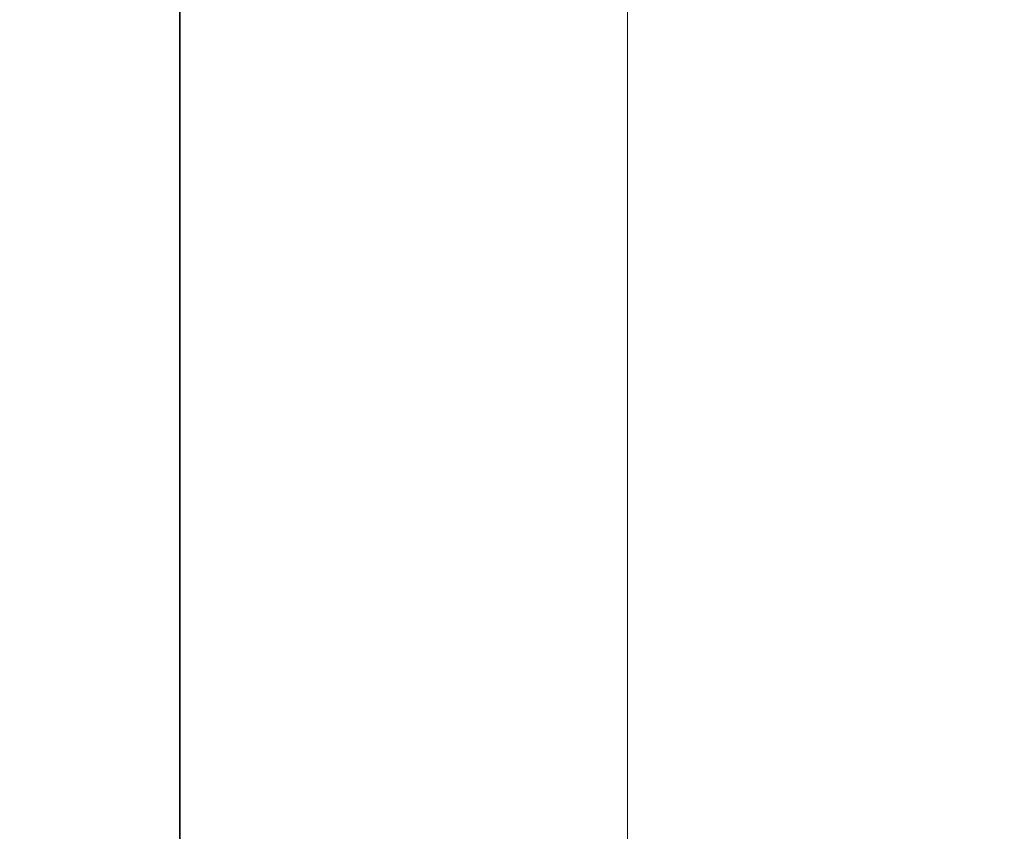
# Model space of a CAD drawing. Header units: millimetres. Extents: x 4 to 1188, y 1 to 840.
# Tile 10 of 197: x 191 to 245, y 330 to 375. Entities that reach past the tile are written whole.
import ezdxf

# ---------------------------------------------------------------- set-up
doc = ezdxf.new("R2010")
doc.units = ezdxf.units.MM
doc.layers.add('1', color=7, linetype='Continuous')
doc.styles.add('Arial Unicode MS', font='Arial Unicode MS')
doc.dimstyles.get("Standard").update_dxf_attribs({"dimtxt": 0.18, "dimasz": 0.18, "dimexe": 0.18, "dimexo": 0.0625, "dimgap": 0.09, "dimtad": 0, "dimtih": 1, "dimtoh": 1, "dimdec": 4, "dimzin": 0, "dimdsep": 46, "dimtxsty": 'Standard', "dimcen": 0.09, "dimadec": 0, "dimazin": 0, "dimtfac": 1, "dimtdec": 4, "dimtofl": 0, "dimtmove": 0, "dimatfit": 3, "dimfxl": 0, "dimtolj": 1, "dimtzin": 0, "dimarcsym": 0})

# ---------------------------------------------------------------- blocks, each defined once
blk = doc.blocks.new('_U15')
at = {"layer": '1', "color": 18, "lineweight": 35}
for p, q in [((245.621, 527.411), (197.849, 527.411)), ((199.849, 527.411), (199.849, 270.312)), ((224.192, 270.312), (197.849, 270.312))]:
    blk.add_line(p, q, dxfattribs=at)
at = {"layer": '1', "color": 18, "lineweight": 70}
for points in [[(199.849, 527.411), (200.625, 523.911), (199.073, 523.911)], [(199.849, 270.312), (199.073, 273.812), (200.625, 273.812)]]:
    blk.add_solid(points, dxfattribs=at)
at = {"layer": '1', "color": 18, "linetype": 'Continuous', "lineweight": 13, "insert": (197.779, 388.304), "char_height": 5, "attachment_point": 7, "rotation": 90, "line_spacing_factor": 1.047437, "style": 'Arial Unicode MS'}
blk.add_mtext('\\fArial Unicode MS|b0|i0;\\W1.0000;{\\H1.21x;(}1800{\\H1.21x;)}', dxfattribs=at)

msp = doc.modelspace()

# ---------------------------------------------------------------- linework, layer by layer
at = {"layer": '1', "color": 154, "linetype": 'Continuous', "lineweight": 13}
msp.add_line((224.4782, 404.5048), (224.4782, 271.3619), dxfattribs=at)

# ---------------------------------------------------------------- dimensions: what is measured, and where the dimension line sits
at = {"layer": '1', "color": 18, "linetype": 'Continuous', "lineweight": 13}
dim = msp.add_linear_dim(base=(199.8493, 270.3119), p1=(268.0068, 527.4114), p2=(235.9068, 270.3119), angle=90, dimstyle='Standard', override={"dimtxt": 5, "dimasz": 3.5, "dimexe": 2, "dimexo": 1, "dimgap": 2.5, "dimtad": 1, "dimtih": 0, "dimtoh": 0, "dimdec": 0, "dimlfac": 7, "dimzin": 8, "dimdsep": 44, "dimlunit": 2, "dimpost": '(<>)', "dimtxsty": 'Arial Unicode MS', "dimsah": 1, "dimse1": 0, "dimse2": 0, "dimsd1": 0, "dimsd2": 0, "dimclrd": 18, "dimclre": 18, "dimclrt": 18, "dimtm": -0.1, "dimtfac": 0.4, "dimtdec": 2, "dimtofl": 1, "dimtmove": 0, "dimtzin": 8, "dimlwd": 35, "dimlwe": 35}, dxfattribs=at)
dim.commit()
dim.dimension.update_dxf_attribs({"geometry": '_U15', "text_midpoint": (199.8493, 398.8616), "dimtype": 160})

doc.saveas('drawing.dxf')
